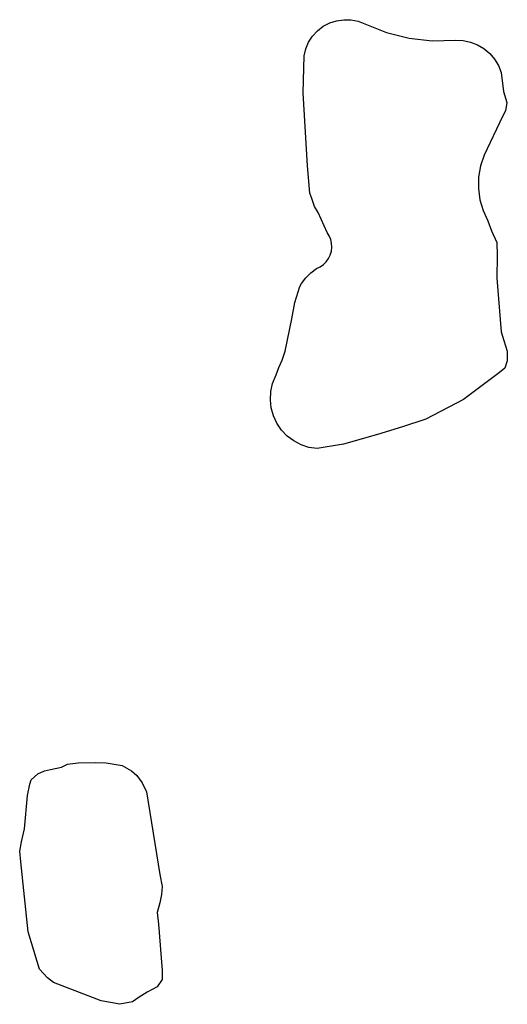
# Model space of a CAD drawing. Header units: feet. Extents: x 2234729 to 2255890, y 588345 to 614924.
# Tile 84 of 88: x 2246851 to 2247201, y 600986 to 601694. Entities that reach past the tile are written whole.
import ezdxf

# ---------------------------------------------------------------- set-up
doc = ezdxf.new("R2010")
doc.units = ezdxf.units.FT
doc.header["$MEASUREMENT"] = 0
doc.layers.add('Waterbodies', color=7, linetype='Continuous')

msp = doc.modelspace()

# ---------------------------------------------------------------- linework, layer by layer
at = {"layer": 'Waterbodies'}
for points in [[(2247051.87, 601502.27), (2247053.26, 601504.35), (2247056.34, 601508.42), (2247059.95, 601512.03), (2247064.02, 601515.11), (2247066.59, 601516.35), (2247068.91, 601518), (2247070.93, 601520.01), (2247072.59, 601522.33), (2247073.84, 601524.89), (2247074.64, 601527.63), (2247074.97, 601530.46), (2247074.83, 601533.3), (2247074.22, 601536.09), (2247073.15, 601538.73), (2247071.66, 601541.16), (2247065.06, 601555.39), (2247062.63, 601559.91), (2247060.55, 601565.46), (2247059.16, 601569.28), (2247057.42, 601589.07), (2247054.3, 601641.5), (2247054.99, 601668.24), (2247056.23, 601673.3), (2247058.31, 601678.07), (2247061.16, 601682.43), (2247064.71, 601686.24), (2247068.85, 601689.4), (2247073.46, 601691.82), (2247078.41, 601693.42), (2247083.57, 601694.16), (2247088.77, 601694.03), (2247093.88, 601693.02), (2247098.74, 601691.16), (2247114.32, 601684.93), (2247130.59, 601680.85), (2247147.25, 601678.98), (2247164.02, 601679.35), (2247169.42, 601679.16), (2247174.7, 601678.08), (2247179.74, 601676.14), (2247184.38, 601673.38), (2247188.5, 601669.9), (2247191.98, 601665.77), (2247194.73, 601661.12), (2247196.66, 601656.09), (2247198.4, 601642.55), (2247200.83, 601634.56), (2247199.79, 601628.66), (2247197.7, 601624.49), (2247184.51, 601596.71), (2247181.94, 601588.97), (2247180.56, 601580.93), (2247180.42, 601572.78), (2247181.52, 601564.7), (2247183.82, 601556.87), (2247187.29, 601549.49), (2247189.72, 601542.2), (2247193.54, 601533.86), (2247193.88, 601524.49), (2247193.54, 601508.17), (2247196.66, 601469.63), (2247198.74, 601463.38), (2247201.17, 601455.74), (2247201.17, 601448.8), (2247199.44, 601443.59), (2247195.62, 601440.46), (2247169.58, 601421.02), (2247142.49, 601406.78), (2247125.83, 601401.23), (2247107.77, 601395.67), (2247083.47, 601388.73), (2247064.37, 601385.6), (2247058.52, 601386.52), (2247052.91, 601388.37), (2247047.67, 601391.12), (2247042.94, 601394.68), (2247038.86, 601398.96), (2247035.53, 601403.85), (2247033.04, 601409.21), (2247031.45, 601414.91), (2247030.81, 601420.79), (2247031.14, 601426.7), (2247032.42, 601432.48), (2247034.85, 601438.73), (2247036.94, 601443.93), (2247039.37, 601449.14), (2247041.45, 601455.74), (2247046.31, 601479), (2247048.4, 601490.81), (2247051.87, 601502.27)], [(2246856.16, 601136.09), (2246857.9, 601144.34), (2246858.77, 601147.38), (2246863.54, 601151.72), (2246868.32, 601153.89), (2246872.66, 601154.76), (2246880.47, 601156.49), (2246884.81, 601158.66), (2246892.62, 601159.53), (2246905.21, 601159.96), (2246912.59, 601159.53), (2246924.31, 601157.79), (2246930.82, 601153.89), (2246934.72, 601150.42), (2246938.63, 601145.21), (2246941.67, 601138.7), (2246951.21, 601079.23), (2246952.95, 601070.55), (2246952.52, 601064.91), (2246951.21, 601058.84), (2246949.48, 601051.89), (2246950.35, 601043.64), (2246952.95, 601010.22), (2246952.95, 601003.71), (2246949.48, 600998.51), (2246942.1, 600994.6), (2246936.46, 600991.13), (2246931.68, 600987.66), (2246922.57, 600985.92), (2246909.11, 600988.52), (2246874.83, 601001.54), (2246870.49, 601005.02), (2246864.84, 601011.09), (2246863.11, 601016.73), (2246856.6, 601038), (2246851.39, 601088.35), (2246850.52, 601096.16), (2246851.82, 601102.67), (2246853.99, 601112.22), (2246856.16, 601136.09)]]:
    msp.add_lwpolyline(points, close=True, dxfattribs=at)

doc.saveas('drawing.dxf')
